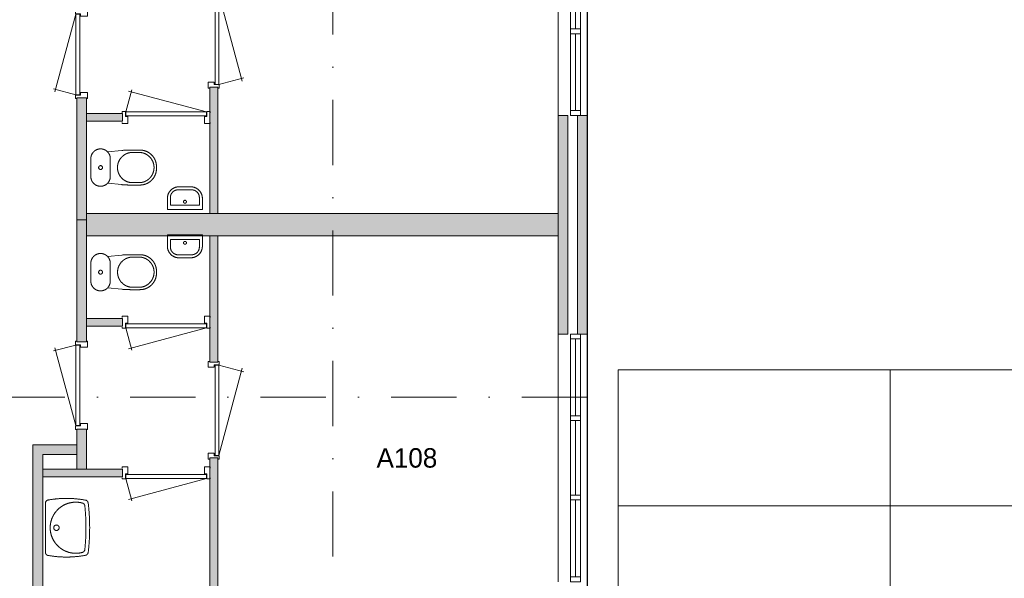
# Model space of a CAD drawing. Header units: millimetres. Extents: x -12328 to 85769, y 0 to 59371.
# Tile 10 of 18: x 37633 to 47760, y 15845 to 21596. Entities that reach past the tile are written whole.
import ezdxf
from ezdxf.enums import TextEntityAlignment as Align
from ezdxf.xclip import XClip

# ---------------------------------------------------------------- set-up
doc = ezdxf.new("R2010")
doc.units = ezdxf.units.MM
doc.header["$PDMODE"] = 3
doc.header["$PDSIZE"] = 1
doc.linetypes.add('DGN1', pattern=[504.6, 0, -504.6])
doc.linetypes.add('DGN4', pattern=[1343.35376, 671.67688, -335.83844, 0, -335.83844])
for name, color, linetype in [('16', 7, 'Continuous'), ('17', 7, 'Continuous'), ('3', 7, 'Continuous'), ('30', 7, 'Continuous'), ('32', 7, 'Continuous'), ('33', 7, 'Continuous'), ('40', 7, 'Continuous'), ('48', 7, 'Continuous'), ('56', 7, 'Continuous'), ('58', 7, 'Continuous'), ('62', 7, 'Continuous')]:
    doc.layers.add(name, color=color, linetype=linetype)
doc.styles.add('dgn003', font='dgn003.shx')
doc.styles.get("Standard").update_dxf_attribs({"font": 'arial.ttf'})
doc.dimstyles.get("Standard").update_dxf_attribs({"dimtxt": 0.18, "dimasz": 0.18, "dimexe": 0.18, "dimexo": 0.0625, "dimgap": 0.09, "dimtad": 0, "dimtih": 1, "dimtoh": 1, "dimdec": 4, "dimzin": 0, "dimdsep": 46, "dimtxsty": 'Standard', "dimcen": 0.09, "dimadec": 0, "dimazin": 0, "dimtfac": 1, "dimtdec": 4, "dimtofl": 0, "dimtmove": 0, "dimatfit": 3, "dimfxl": 1, "dimtolj": 1, "dimtzin": 0, "dimarcsym": 0})

# ---------------------------------------------------------------- blocks, each defined once
blk = doc.blocks.new('830R1042')
at = {"layer": '33', "color": 1, "linetype": 'Continuous', "lineweight": 0}
for p, q in [((38, -108), (99.32, -336.87)), ((868, -108), (66.28, -322.82))]:
    blk.add_line(p, q, dxfattribs=at)
at = {"layer": '33', "color": 92, "linetype": 'Continuous', "lineweight": 13, "true_color": 0x00e100, "flags": 128}
for points in [[(0, -100), (0, -111), (35, -111), (35, -61), (60, -61), (60, 11), (0, 11), (0, 0)], [(906, -100), (906, -111), (871, -111), (871, -61), (846, -61), (846, 11), (906, 11), (906, 0)]]:
    blk.add_lwpolyline(points, dxfattribs=at)
at = {"layer": '33', "color": 2, "linetype": 'Continuous', "lineweight": 13, "true_color": 0xf0f000, "flags": 128}
blk.add_lwpolyline([(868, -108), (38, -108), (38, -68), (868, -68), (868, -108)], dxfattribs=at)
blk = doc.blocks.new('WT0114')
at = {"layer": '40', "color": 7, "linetype": 'Continuous', "lineweight": 0}
blk.add_line((20, -253), (20, 253), dxfattribs=at)
blk.add_circle((133, 0), 28.1, dxfattribs=at)
for centre, radius, start, end in [((53, 253), 33, 100.0027, 180), ((236, -766), 1068, 79.4486, 100.2017), ((332, 0), 263, 74.8667, 285.1333), ((392, 222), 33, 6.0418, 74.8667), ((-1707, 0), 2144, 353.9582, 6.0418), ((426, 252), 33, 6.8575, 79.6545), ((-1669, 0), 2144, 353.1425, 6.8575), ((53, -253), 33, 180, 259.9973), ((236, 766), 1068, 259.7983, 280.5514), ((392, -222), 33, 285.1333, 353.9582), ((426, -252), 33, 280.3455, 353.1425)]:
    blk.add_arc(centre, radius, start, end, dxfattribs=at)
blk = doc.blocks.new('830R1043')
at = {"layer": '33', "color": 1, "linetype": 'Continuous', "lineweight": 0}
for p, q in [((-108, -38), (-336.87, -99.32)), ((-108, -868), (-322.82, -66.28))]:
    blk.add_line(p, q, dxfattribs=at)
at = {"layer": '33', "color": 92, "linetype": 'Continuous', "lineweight": 13, "true_color": 0x00e100, "flags": 128}
for points in [[(-100, 0), (-111, 0), (-111, -35), (-61, -35), (-61, -60), (11, -60), (11, 0), (0, 0)], [(-100, -906), (-111, -906), (-111, -871), (-61, -871), (-61, -846), (11, -846), (11, -906), (0, -906)]]:
    blk.add_lwpolyline(points, dxfattribs=at)
at = {"layer": '33', "color": 2, "linetype": 'Continuous', "lineweight": 13, "true_color": 0xf0f000, "flags": 128}
blk.add_lwpolyline([(-108, -868), (-108, -38), (-68, -38), (-68, -868), (-108, -868)], dxfattribs=at)
blk = doc.blocks.new('930L0914')
at = {"layer": '33', "color": 1, "linetype": 'Continuous', "lineweight": 0}
for p, q in [((98, 968), (353.44, 899.56)), ((98, 38), (338.7, 936.31))]:
    blk.add_line(p, q, dxfattribs=at)
at = {"layer": '33', "color": 92, "linetype": 'Continuous', "lineweight": 13, "true_color": 0x00e100, "flags": 128}
for points in [[(90, 1006), (101, 1006), (101, 971), (51, 971), (51, 946), (-11, 946), (-11, 1006), (0, 1006)], [(90, 0), (101, 0), (101, 35), (51, 35), (51, 60), (-11, 60), (-11, 0), (0, 0)]]:
    blk.add_lwpolyline(points, dxfattribs=at)
at = {"layer": '33', "color": 2, "linetype": 'Continuous', "lineweight": 13, "true_color": 0xf0f000, "flags": 128}
blk.add_lwpolyline([(98, 968), (98, 38), (58, 38), (58, 968), (98, 968)], dxfattribs=at)
blk = doc.blocks.new('FT0114')
at = {"layer": '40', "color": 7, "linetype": 'Continuous', "lineweight": 0}
for p, q in [((-180, -135), (-180, -20)), ((-180, -20), (180, -20)), ((-149, -65), (149, -65)), ((149, -65), (149, -144))]:
    blk.add_line(p, q, dxfattribs=at)
at = {"layer": '40', "color": 7, "linetype": 'Continuous', "lineweight": 0, "flags": 128}
for points in [[(-149, -144), (-149, -65)], [(180, -20), (180, -135)], [(69, -224), (-69, -224)], [(60, -255), (-60, -255)]]:
    blk.add_lwpolyline(points, dxfattribs=at)
for points in [[(-60, -255, -0.414214), (-180, -135)], [(-69, -224, -0.414214), (-149, -144)]]:
    blk.add_lwpolyline(points, format="xyb", dxfattribs=at)
at = {"layer": '40', "color": 7, "linetype": 'Continuous', "lineweight": 0}
blk.add_circle((1, -101), 15.1, dxfattribs=at)
for centre, radius in [((60, -135), 120), ((69, -144), 80)]:
    blk.add_arc(centre, radius, 270, 0, dxfattribs=at)
blk = doc.blocks.new('830R1044')
at = {"layer": '33', "color": 1, "linetype": 'Continuous', "lineweight": 0}
for p, q in [((38, -108), (99.32, -336.87)), ((868, -108), (66.28, -322.82))]:
    blk.add_line(p, q, dxfattribs=at)
at = {"layer": '33', "color": 92, "linetype": 'Continuous', "lineweight": 13, "true_color": 0x00e100, "flags": 128}
for points in [[(0, -100), (0, -111), (35, -111), (35, -61), (60, -61), (60, 11), (0, 11), (0, 0)], [(906, -100), (906, -111), (871, -111), (871, -61), (846, -61), (846, 11), (906, 11), (906, 0)]]:
    blk.add_lwpolyline(points, dxfattribs=at)
at = {"layer": '33', "color": 2, "linetype": 'Continuous', "lineweight": 13, "true_color": 0xf0f000, "flags": 128}
blk.add_lwpolyline([(868, -108), (38, -108), (38, -68), (868, -68), (868, -108)], dxfattribs=at)
blk = doc.blocks.new('CLOS0214')
at = {"layer": '40', "color": 7, "linetype": 'Continuous', "lineweight": 0}
for p, q in [((528, 155), (436, 155)), ((220, -92), (220, 92)), ((670, -1), (670, 1)), ((528, -155), (436, -155))]:
    blk.add_line(p, q, dxfattribs=at)
at = {"layer": '40', "color": 7, "linetype": 'Continuous', "lineweight": 0, "flags": 128}
for points in [[(338, -176), (192, -162), (192, -162, -0.674333), (20, -92), (20, -92), (20, 92), (20, 92, -0.674333), (192, 162), (192, 162), (338, 176), (338, 176, -0.023285), (431, 180), (431, 180), (525, 180), (525, 180, -0.414214), (695, 10), (695, 10), (695, -10), (695, -10, -0.414214), (525, -180), (525, -180), (431, -180), (431, -180, -0.023285), (338, -176)], [(437, -155, -0.917514), (437, 155)], [(528, 155, -0.917521), (528, -155)]]:
    blk.add_lwpolyline(points, format="xyb", dxfattribs=at)
at = {"layer": '40', "color": 7, "linetype": 'Continuous', "lineweight": 0}
blk.add_circle((120, 0), 20, dxfattribs=at)
for centre, start, end in [((120, 92), 0, 44.0273), ((120, -92), 315.9727, 0)]:
    blk.add_arc(centre, 100, start, end, dxfattribs=at)
blk = doc.blocks.new('930L0915')
at = {"layer": '33', "color": 1, "linetype": 'Continuous', "lineweight": 0}
for p, q in [((98, -38), (338.7, -936.31)), ((98, -968), (353.44, -899.56))]:
    blk.add_line(p, q, dxfattribs=at)
at = {"layer": '33', "color": 92, "linetype": 'Continuous', "lineweight": 13, "true_color": 0x00e100, "flags": 128}
for points in [[(90, 0), (101, 0), (101, -35), (51, -35), (51, -60), (-11, -60), (-11, 0), (0, 0)], [(90, -1006), (101, -1006), (101, -971), (51, -971), (51, -946), (-11, -946), (-11, -1006), (0, -1006)]]:
    blk.add_lwpolyline(points, dxfattribs=at)
at = {"layer": '33', "color": 2, "linetype": 'Continuous', "lineweight": 13, "true_color": 0xf0f000, "flags": 128}
blk.add_lwpolyline([(98, -968), (98, -38), (58, -38), (58, -968), (98, -968)], dxfattribs=at)
blk = doc.blocks.new('830R1046')
at = {"layer": '33', "color": 1, "linetype": 'Continuous', "lineweight": 0}
for p, q in [((38, 108), (99.32, 336.87)), ((868, 108), (66.28, 322.82))]:
    blk.add_line(p, q, dxfattribs=at)
at = {"layer": '33', "color": 92, "linetype": 'Continuous', "lineweight": 13, "true_color": 0x00e100, "flags": 128}
for points in [[(0, 100), (0, 111), (35, 111), (35, 61), (60, 61), (60, -11), (0, -11), (0, 0)], [(906, 100), (906, 111), (871, 111), (871, 61), (846, 61), (846, -11), (906, -11), (906, 0)]]:
    blk.add_lwpolyline(points, dxfattribs=at)
at = {"layer": '33', "color": 2, "linetype": 'Continuous', "lineweight": 13, "true_color": 0xf0f000, "flags": 128}
blk.add_lwpolyline([(868, 108), (38, 108), (38, 68), (868, 68), (868, 108)], dxfattribs=at)
blk = doc.blocks.new('CLOS0215')
at = {"layer": '40', "color": 7, "linetype": 'Continuous', "lineweight": 0}
for p, q in [((528, 155), (436, 155)), ((220, 92), (220, -93)), ((670, 1), (670, -1)), ((528, -155), (436, -155))]:
    blk.add_line(p, q, dxfattribs=at)
at = {"layer": '40', "color": 7, "linetype": 'Continuous', "lineweight": 0, "flags": 128}
for points in [[(338, 176), (192, 162), (192, 162, 0.674333), (20, 92), (20, 92), (20, -93), (20, -93, 0.674333), (192, -162), (192, -162), (338, -176), (338, -176, 0.023285), (431, -180), (431, -180), (525, -180), (525, -180, 0.414214), (695, -10), (695, -10), (695, 10), (695, 10, 0.414214), (525, 180), (525, 180), (431, 180), (431, 180, 0.023285), (338, 176)], [(192, 162, -0.194504), (220, 92)], [(220, -93, -0.194504), (192, -162)]]:
    blk.add_lwpolyline(points, format="xyb", dxfattribs=at)
at = {"layer": '40', "color": 7, "linetype": 'Continuous', "lineweight": 0}
blk.add_circle((120, 0), 20, dxfattribs=at)
for centre, start, end in [((450, 0), 94.9263, 265.0736), ((514, 0), 274.9259, 85.0741)]:
    blk.add_arc(centre, 156, start, end, dxfattribs=at)
blk = doc.blocks.new('FT0115')
at = {"layer": '40', "color": 7, "linetype": 'Continuous', "lineweight": 0}
for p, q in [((-180, 135), (-180, 20)), ((149, 65), (149, 144)), ((-180, 20), (180, 20)), ((-149, 65), (149, 65))]:
    blk.add_line(p, q, dxfattribs=at)
at = {"layer": '40', "color": 7, "linetype": 'Continuous', "lineweight": 0, "flags": 128}
for points in [[(69, 224), (-69, 224)], [(60, 255), (-60, 255)], [(-149, 144), (-149, 65)], [(180, 20), (180, 135)]]:
    blk.add_lwpolyline(points, dxfattribs=at)
for points in [[(60, 255, -0.414214), (180, 135)], [(69, 224, -0.414214), (149, 144)]]:
    blk.add_lwpolyline(points, format="xyb", dxfattribs=at)
at = {"layer": '40', "color": 7, "linetype": 'Continuous', "lineweight": 0}
blk.add_circle((1, 101), 15.1, dxfattribs=at)
for centre, radius in [((-60, 135), 120), ((-69, 144), 80)]:
    blk.add_arc(centre, radius, 90, 180, dxfattribs=at)
blk = doc.blocks.new('830R1047')
at = {"layer": '33', "color": 1, "linetype": 'Continuous', "lineweight": 0}
for p, q in [((-108, 868), (-322.82, 66.28)), ((-108, 38), (-336.87, 99.32))]:
    blk.add_line(p, q, dxfattribs=at)
at = {"layer": '33', "color": 92, "linetype": 'Continuous', "lineweight": 13, "true_color": 0x00e100, "flags": 128}
for points in [[(-100, 906), (-111, 906), (-111, 871), (-61, 871), (-61, 846), (11, 846), (11, 906), (0, 906)], [(-100, 0), (-111, 0), (-111, 35), (-61, 35), (-61, 60), (11, 60), (11, 0), (0, 0)]]:
    blk.add_lwpolyline(points, dxfattribs=at)
at = {"layer": '33', "color": 2, "linetype": 'Continuous', "lineweight": 13, "true_color": 0xf0f000, "flags": 128}
blk.add_lwpolyline([(-108, 868), (-108, 38), (-68, 38), (-68, 868), (-108, 868)], dxfattribs=at)
blk = doc.blocks.new('_DotSmall')
at = {"color": 0, "linetype": 'ByBlock', "const_width": 0.5}
blk.add_lwpolyline([(-0.0625, 0, 1), (0.0625, 0, 1)], format="xyb", close=True, dxfattribs=at)
blk = doc.blocks.new('*D11157')
at = {"layer": '58', "color": 3, "linetype": 'Continuous', "lineweight": 0, "transparency": 16777216}
for p, q in [((52064.76, 18144.49), (52064.76, 17269.49)), ((52064.76, 15594.49), (52064.76, 16469.49))]:
    blk.add_line(p, q, dxfattribs=at)
at = {"layer": 'Defpoints', "color": 0, "linetype": 'Continuous', "transparency": 16777216}
for p in [(50064.76, 18144.49), (50064.76, 15594.49), (52064.76, 15594.49)]:
    blk.add_point(p, dxfattribs=at)
at = {"layer": '58', "color": 3, "linetype": 'Continuous', "lineweight": 0, "transparency": 16777216, "xscale": 1080, "yscale": 1080, "zscale": 1080}
for p, rotation in [((52064.76, 18144.49), 90), ((52064.76, 15594.49), 270)]:
    blk.add_blockref('_DotSmall', p, dxfattribs=dict(at, rotation=rotation))
at = {"layer": '58', "color": 3, "linetype": 'Continuous', "lineweight": 0, "transparency": 16777216, "insert": (52064.76, 16869.49), "char_height": 200, "attachment_point": 5, "rotation": 90, "style": 'dgn003'}
blk.add_mtext('\\A1;2550', dxfattribs=at)
blk = doc.blocks.new('*D11158')
at = {"layer": '58', "color": 3, "linetype": 'Continuous', "lineweight": 0, "transparency": 16777216}
for p, q in [((52064.76, 15594.49), (52064.76, 14869.49)), ((52064.76, 13344.49), (52064.76, 14069.49))]:
    blk.add_line(p, q, dxfattribs=at)
at = {"layer": 'Defpoints', "color": 0, "linetype": 'Continuous', "transparency": 16777216}
for p in [(50064.76, 15594.49), (52064.76, 15594.49), (50064.76, 13344.49)]:
    blk.add_point(p, dxfattribs=at)
at = {"layer": '58', "color": 3, "linetype": 'Continuous', "lineweight": 0, "transparency": 16777216, "xscale": 1080, "yscale": 1080, "zscale": 1080}
for p, rotation in [((52064.76, 15594.49), 90), ((52064.76, 13344.49), 270)]:
    blk.add_blockref('_DotSmall', p, dxfattribs=dict(at, rotation=rotation))
at = {"layer": '58', "color": 3, "linetype": 'Continuous', "lineweight": 0, "transparency": 16777216, "insert": (52064.76, 14469.49), "char_height": 200, "attachment_point": 5, "rotation": 270, "style": 'dgn003'}
blk.add_mtext('\\A1;2250', dxfattribs=at)
blk = doc.blocks.new('*D11159')
at = {"layer": '58', "color": 3, "linetype": 'Continuous', "lineweight": 0, "transparency": 16777216}
for p, q in [((52064.76, 13344.49), (52064.76, 12469.49)), ((52064.76, 10794.49), (52064.76, 11669.49))]:
    blk.add_line(p, q, dxfattribs=at)
at = {"layer": 'Defpoints', "color": 0, "linetype": 'Continuous', "transparency": 16777216}
for p in [(50064.76, 13344.49), (52064.76, 13344.49), (50064.76, 10794.49)]:
    blk.add_point(p, dxfattribs=at)
at = {"layer": '58', "color": 3, "linetype": 'Continuous', "lineweight": 0, "transparency": 16777216, "xscale": 1080, "yscale": 1080, "zscale": 1080}
for p, rotation in [((52064.76, 13344.49), 90), ((52064.76, 10794.49), 270)]:
    blk.add_blockref('_DotSmall', p, dxfattribs=dict(at, rotation=rotation))
at = {"layer": '58', "color": 3, "linetype": 'Continuous', "lineweight": 0, "transparency": 16777216, "insert": (52064.76, 12069.49), "char_height": 200, "attachment_point": 5, "rotation": 270, "style": 'dgn003'}
blk.add_mtext('\\A1;2550', dxfattribs=at)
blk = doc.blocks.new('*D11160')
at = {"layer": '58', "color": 3, "linetype": 'Continuous', "lineweight": 0, "transparency": 16777216}
for p, q in [((52064.76, 10794.49), (52064.76, 10069.49)), ((52064.76, 8544.49), (52064.76, 9269.49))]:
    blk.add_line(p, q, dxfattribs=at)
at = {"layer": 'Defpoints', "color": 0, "linetype": 'Continuous', "transparency": 16777216}
for p in [(50064.76, 10794.49), (52064.76, 10794.49), (50064.76, 8544.49)]:
    blk.add_point(p, dxfattribs=at)
at = {"layer": '58', "color": 3, "linetype": 'Continuous', "lineweight": 0, "transparency": 16777216, "xscale": 1080, "yscale": 1080, "zscale": 1080}
for p, rotation in [((52064.76, 10794.49), 90), ((52064.76, 8544.49), 270)]:
    blk.add_blockref('_DotSmall', p, dxfattribs=dict(at, rotation=rotation))
at = {"layer": '58', "color": 3, "linetype": 'Continuous', "lineweight": 0, "transparency": 16777216, "insert": (52064.76, 9669.49), "char_height": 200, "attachment_point": 5, "rotation": 270, "style": 'dgn003'}
blk.add_mtext('\\A1;2250', dxfattribs=at)
blk = doc.blocks.new('WIJZA1')
at = {"layer": '3', "color": 1, "linetype": 'Continuous', "lineweight": 0}
for p, q in [((0, 0), (0, 1399.32)), ((2798.66, 0), (2798.66, 1399.32))]:
    blk.add_line(p, q, dxfattribs=at)
at = {"layer": '3', "color": 1, "linetype": 'Continuous', "lineweight": 0, "flags": 128}
blk.add_lwpolyline([(0, 0), (39980.77, 0), (39980.77, 1399.32), (0, 1399.32), (0, 0)], dxfattribs=at)
blk = doc.blocks.new('WIJZA2')
at = {"layer": '3', "color": 1, "linetype": 'Continuous', "lineweight": 0}
for p, q in [((0, 0), (0, 1399.32)), ((2798.66, 0), (2798.66, 1399.32))]:
    blk.add_line(p, q, dxfattribs=at)
at = {"layer": '3', "color": 1, "linetype": 'Continuous', "lineweight": 0, "flags": 128}
blk.add_lwpolyline([(0, 0), (39980.77, 0), (39980.77, 1399.32), (0, 1399.32), (0, 0)], dxfattribs=at)
blk = doc.blocks.new('AnonymousCell54')
at = {"color": 1, "linetype": 'Continuous', "lineweight": 0}
for name, p in [('WIJZA2', (0, -13094)), ('WIJZA1', (0, -14493))]:
    blk.add_blockref(name, p, dxfattribs=at)
blk = doc.blocks.new('50E03_329_B01 - Default')
at = {"layer": '16'}
blk.add_hatch(color=7, dxfattribs=at).paths.add_polyline_path([(49964.76, 13344.49), (49964.76, 15594.49), (50064.76, 15594.49), (50064.76, 13344.49)])
at = {"layer": '62'}
for color, points in [(9, [(46184.76, 15884.49), (46184.76, 14584.49), (46264.76, 14584.49), (46264.76, 15884.49)]), (7, [(44914.76, 15774.49), (44914.76, 14519.49), (44814.76, 14519.49), (44814.76, 15774.49)]), (9, [(45284.76, 15614.49), (45284.76, 15534.49), (44914.76, 15534.49), (44914.76, 15614.49)]), (9, [(49764.76, 13344.49), (49764.76, 15594.49), (49864.76, 15594.49), (49864.76, 13344.49)]), (9, [(44914.76, 14584.49), (49764.76, 14584.49), (49764.76, 14354.49), (44914.76, 14354.49)]), (7, [(44914.76, 13264.49), (44914.76, 14519.49), (44814.76, 14519.49), (44814.76, 13264.49)]), (9, [(46184.76, 13054.49), (46184.76, 14354.49), (46264.76, 14354.49), (46264.76, 13054.49)]), (9, [(45284.76, 13424.49), (45284.76, 13504.49), (44914.76, 13504.49), (44914.76, 13424.49)]), (7, [(44914.76, 11954.49), (44914.76, 12364.49), (44814.76, 12364.49), (44814.76, 11954.49)]), (7, [(44364.76, 9719.49), (44464.76, 9719.49), (44464.76, 12104.49), (44814.76, 12104.49), (44814.76, 12204.49), (44364.76, 12204.49)]), (9, [(46184.76, 9784.49), (46184.76, 12069.49), (46264.76, 12069.49), (46264.76, 9784.49)]), (9, [(45284.76, 11874.49), (45284.76, 11954.49), (44464.76, 11954.49), (44464.76, 11874.49)])]:
    blk.add_hatch(color=color, dxfattribs=at).paths.add_polyline_path(points)
at = {"layer": '16', "color": 92, "linetype": 'Continuous', "lineweight": 0, "true_color": 0x00e100, "flags": 128}
for points in [[(46184.76, 14584.49), (46184.76, 15884.49), (46264.76, 15884.49), (46264.76, 14584.49), (46184.76, 14584.49)], [(44814.76, 15774.49), (44814.76, 14519.49), (44914.76, 14519.49), (44914.76, 15774.49), (44814.76, 15774.49)], [(44914.76, 15614.49), (44914.76, 15534.49), (45284.76, 15534.49), (45284.76, 15614.49), (44914.76, 15614.49)], [(49764.76, 13344.49), (49764.76, 15594.49), (49864.76, 15594.49), (49864.76, 13344.49), (49764.76, 13344.49)], [(49964.76, 13344.49), (49964.76, 15594.49), (50064.76, 15594.49), (50064.76, 13344.49), (49964.76, 13344.49)], [(44814.76, 13264.49), (44814.76, 14519.49), (44914.76, 14519.49), (44914.76, 13264.49), (44814.76, 13264.49)], [(46184.76, 14354.49), (46184.76, 13054.49), (46264.76, 13054.49), (46264.76, 14354.49), (46184.76, 14354.49)], [(44914.76, 13424.49), (44914.76, 13504.49), (45284.76, 13504.49), (45284.76, 13424.49), (44914.76, 13424.49)], [(44814.76, 11954.49), (44814.76, 12364.49), (44914.76, 12364.49), (44914.76, 11954.49), (44814.76, 11954.49)], [(44364.76, 9719.49), (44364.76, 12204.49), (44814.76, 12204.49), (44814.76, 12104.49), (44464.76, 12104.49), (44464.76, 9719.49), (44364.76, 9719.49)], [(46184.76, 12069.49), (46184.76, 9784.49), (46264.76, 9784.49), (46264.76, 12069.49), (46184.76, 12069.49)], [(44464.76, 11874.49), (44464.76, 11954.49), (45284.76, 11954.49), (45284.76, 11874.49), (44464.76, 11874.49)]]:
    blk.add_lwpolyline(points, dxfattribs=at)
at = {"layer": '16', "color": 7, "linetype": 'Continuous', "lineweight": 0, "flags": 128}
blk.add_lwpolyline([(49964.76, 13344.49), (49964.76, 15594.49), (50064.76, 15594.49), (50064.76, 13344.49), (49964.76, 13344.49)], dxfattribs=at)
at = {"layer": '17', "color": 92, "linetype": 'Continuous', "lineweight": 0, "true_color": 0x00e100, "flags": 128}
blk.add_lwpolyline([(44914.76, 14584.49), (44914.76, 14354.49), (49764.76, 14354.49), (49764.76, 14584.49), (44914.76, 14584.49)], dxfattribs=at)
at = {"layer": '30', "color": 3, "linetype": 'Continuous', "lineweight": 0}
for p, q in [((49764.76, 15594.49), (49764.76, 18144.49)), ((50064.76, 15594.49), (50064.76, 18144.49)), ((49764.76, 13344.49), (49764.76, 10794.49)), ((50064.76, 13344.49), (50064.76, 10794.49))]:
    blk.add_line(p, q, dxfattribs=at)
at = {"layer": '32', "color": 3, "linetype": 'Continuous', "lineweight": 0}
for p, q in [((49994.76, 15644.49), (49994.76, 18144.49)), ((49894.76, 18094.49), (49894.76, 15644.49)), ((49944.76, 16486.16), (49944.76, 17252.83)), ((49944.76, 15644.49), (49944.76, 16436.16)), ((49894.76, 15644.49), (49994.76, 15644.49)), ((49894.76, 10844.49), (49894.76, 13294.49)), ((49894.76, 13294.49), (49994.76, 13294.49)), ((49944.76, 13294.49), (49944.76, 12502.82)), ((49994.76, 13294.49), (49994.76, 10794.49)), ((49944.76, 12452.82), (49944.76, 11686.15)), ((49944.76, 11636.15), (49944.76, 10844.49))]:
    blk.add_line(p, q, dxfattribs=at)
at = {"layer": '32', "color": 3, "linetype": 'Continuous', "lineweight": 0, "flags": 128}
for points in [[(49994.76, 16436.16), (49994.76, 16486.16), (49894.76, 16486.16), (49894.76, 16436.16), (49994.76, 16436.16)], [(49994.76, 15594.49), (49994.76, 15644.49), (49894.76, 15644.49), (49894.76, 15594.49), (49994.76, 15594.49)], [(49994.76, 13344.49), (49994.76, 13294.49), (49894.76, 13294.49), (49894.76, 13344.49), (49994.76, 13344.49)], [(49994.76, 12502.82), (49994.76, 12452.82), (49894.76, 12452.82), (49894.76, 12502.82), (49994.76, 12502.82)], [(49994.76, 11686.15), (49994.76, 11636.15), (49894.76, 11636.15), (49894.76, 11686.15), (49994.76, 11686.15)], [(49994.76, 10844.49), (49994.76, 10794.49), (49894.76, 10794.49), (49894.76, 10844.49), (49994.76, 10844.49)]]:
    blk.add_lwpolyline(points, dxfattribs=at)
at = {"layer": '56', "color": 3, "linetype": 'DGN4', "lineweight": 0}
for p, q in [((47449.76, 55989.76), (47449.76, 547.85)), ((52180.43, 12692.77), (-3616.95, 12692.77))]:
    blk.add_line(p, q, dxfattribs=at)
at = {"layer": '58', "color": 3, "linetype": 'DGN1', "lineweight": 0}
for p, q in [((50064.76, 15594.49), (52064.76, 15594.49)), ((50064.76, 13344.49), (52064.76, 13344.49))]:
    blk.add_line(p, q, dxfattribs=at)
at = {"layer": '62', "color": 9, "linetype": 'Continuous', "lineweight": 0, "flags": 128}
for points in [[(46184.76, 15884.49), (46184.76, 14584.49), (46264.76, 14584.49), (46264.76, 15884.49), (46184.76, 15884.49)], [(45284.76, 15614.49), (45284.76, 15534.49), (44914.76, 15534.49), (44914.76, 15614.49), (45284.76, 15614.49)], [(49764.76, 13344.49), (49764.76, 15594.49), (49864.76, 15594.49), (49864.76, 13344.49), (49764.76, 13344.49)], [(44914.76, 14584.49), (49764.76, 14584.49), (49764.76, 14354.49), (44914.76, 14354.49), (44914.76, 14584.49)], [(46184.76, 13054.49), (46184.76, 14354.49), (46264.76, 14354.49), (46264.76, 13054.49), (46184.76, 13054.49)], [(45284.76, 13424.49), (45284.76, 13504.49), (44914.76, 13504.49), (44914.76, 13424.49), (45284.76, 13424.49)], [(46184.76, 9784.49), (46184.76, 12069.49), (46264.76, 12069.49), (46264.76, 9784.49), (46184.76, 9784.49)], [(45284.76, 11874.49), (45284.76, 11954.49), (44464.76, 11954.49), (44464.76, 11874.49), (45284.76, 11874.49)]]:
    blk.add_lwpolyline(points, dxfattribs=at)
at = {"layer": '62', "color": 7, "linetype": 'Continuous', "lineweight": 0, "flags": 128}
for points in [[(44914.76, 15774.49), (44914.76, 14519.49), (44814.76, 14519.49), (44814.76, 15774.49), (44914.76, 15774.49)], [(44914.76, 13264.49), (44914.76, 14519.49), (44814.76, 14519.49), (44814.76, 13264.49), (44914.76, 13264.49)], [(44914.76, 11954.49), (44914.76, 12364.49), (44814.76, 12364.49), (44814.76, 11954.49), (44914.76, 11954.49)], [(44364.76, 9719.49), (44464.76, 9719.49), (44464.76, 12104.49), (44814.76, 12104.49), (44814.76, 12204.49), (44364.76, 12204.49), (44364.76, 9719.49)]]:
    blk.add_lwpolyline(points, dxfattribs=at)
at = {"color": 7, "linetype": 'Continuous', "lineweight": 0}
for name, p in [('930L0915', (46178.79, 16882.72)), ('830R1047', (44912.86, 15769.78)), ('830R1046', (45281.67, 15522.89)), ('CLOS0215', (44939.66, 15058)), ('FT0115', (45926.8, 14604.92)), ('FT0114', (45926.8, 14384.06)), ('CLOS0214', (44939.66, 13980.98)), ('830R1044', (45281.67, 13516.09)), ('830R1043', (44912.86, 13269.2)), ('930L0914', (46178.79, 12056.26)), ('830R1042', (45281.68, 11964.67)), ('WT0114', (44472.62, 11350.35))]:
    blk.add_blockref(name, p, dxfattribs=at)
at = {"layer": '48', "color": 7, "linetype": 'Continuous', "lineweight": 0, "style": 'dgn003'}
blk.add_text('A108', height=200, dxfattribs=at).set_placement((48210.63, 12069.17), align=Align.MIDDLE_CENTER)
at = {"layer": '58', "color": 3, "linetype": 'Continuous', "lineweight": 0}
for base, p1, p2, angle, picture, middle, turn in [((52064.76, 15594.49), (50064.76, 18144.49), (50064.76, 15594.49), 90, '*D11157', (52064.76, 16869.49), 90), ((52064.76, 15594.49), (50064.76, 13344.49), (50064.76, 15594.49), 270, '*D11158', (52064.76, 14469.49), 270), ((52064.76, 13344.49), (50064.76, 10794.49), (50064.76, 13344.49), 270, '*D11159', (52064.76, 12069.49), 270), ((52064.76, 10794.49), (50064.76, 8544.49), (50064.76, 10794.49), 270, '*D11160', (52064.76, 9669.49), 270)]:
    dim = blk.add_linear_dim(base=base, p1=p1, p2=p2, angle=angle, dimstyle='Standard', override={"dimscale": 1, "dimtxt": 200, "dimasz": 1080, "dimexe": 0, "dimexo": 0, "dimgap": 100, "dimtad": 1, "dimjust": 0, "dimtih": 0, "dimtoh": 0, "dimdec": 0, "dimlfac": 1, "dimzin": 11, "dimdsep": 46, "dimlunit": 2, "dimpost": '<>', "dimtxsty": 'dgn003', "dimblk1": 'DotSmall', "dimblk2": 'DotSmall', "dimsah": 1, "dimcen": 0, "dimse1": 1, "dimse2": 1, "dimclrd": 3, "dimclre": 3, "dimclrt": 3, "dimtol": 0, "dimtix": 1, "dimtofl": 1, "dimatfit": 3, "dimfrac": 1, "dimtolj": 1, "dimlwd": 0, "dimlwe": 0}, dxfattribs=at)
    dim.commit()
    dim.dimension.update_dxf_attribs({"geometry": picture, "text_midpoint": middle, "text_rotation": turn})

msp = doc.modelspace()

# ---------------------------------------------------------------- block references
at = {"color": 1, "linetype": 'Continuous', "lineweight": 0}
msp.add_blockref('AnonymousCell54', (43788.84, 29685.71), dxfattribs=at)
ref = msp.add_blockref('50E03_329_B01 - Default', (-6594.76, 5015.52))
XClip(ref).set_block_clipping_path([(50064.76, 50684.49), (50064.76, 4684.49), (37495.580003, 4684.49), (37495.580003, 4984.49), (37734.759997, 4984.49), (37734.759997, 10273.89), (37495.580003, 10273.89), (37495.580003, 13515.95), (37734.759997, 13515.95), (37734.759997, 17384.49), (37495.58, 17384.49), (37495.58, 18264.45), (12958.96, 18264.45), (12958.96, 37460.19), (10014.56, 37460.19), (10014.56, 50684.49)])

doc.saveas('drawing.dxf')
